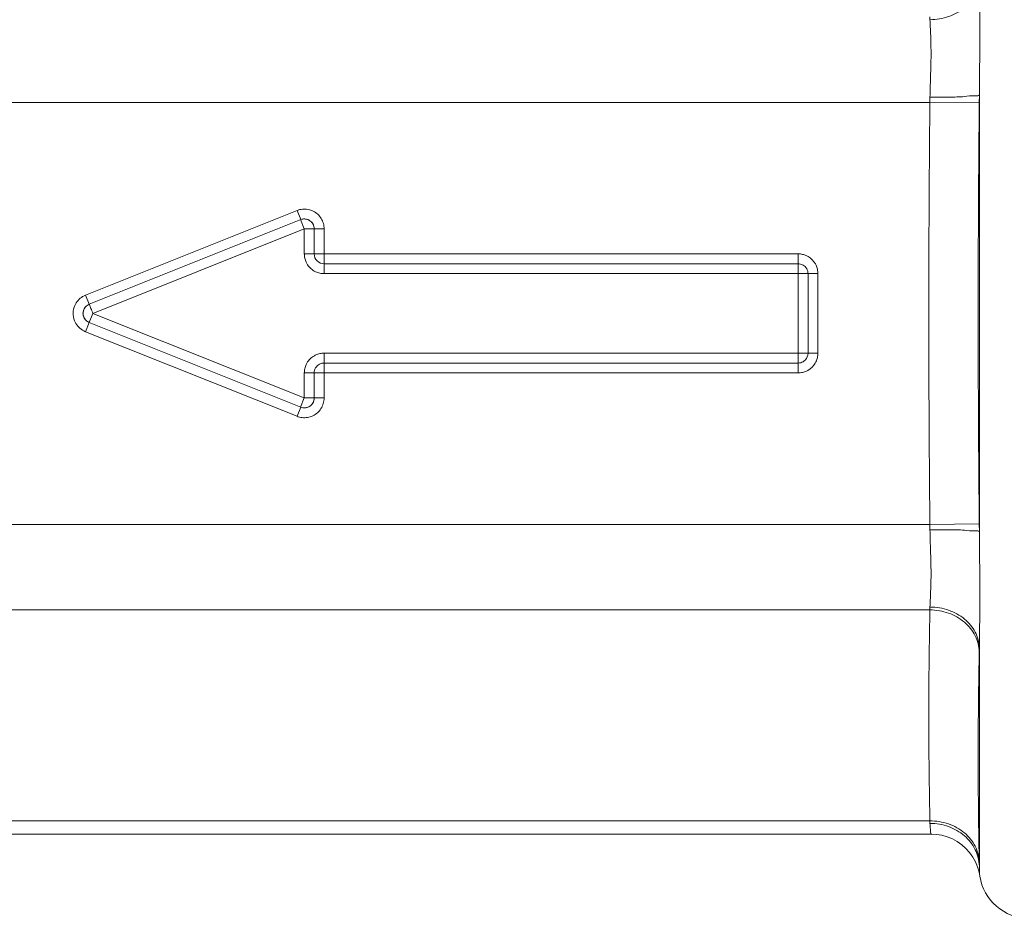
# Model space of a CAD drawing. Header units: millimetres. Extents: x -368 to 1732, y 3428 to 4913.
# Tile 42 of 80: x 1120.29 to 1122.28, y 4346.1 to 4347.92. Entities that reach past the tile are written whole.
import ezdxf

# ---------------------------------------------------------------- set-up
doc = ezdxf.new("R2010")
doc.units = ezdxf.units.MM
doc.linetypes.add('ACAD_ISO08W100', pattern=[36, 24, -3, 6, -3])
doc.layers.add('-- CO_p', color=51, linetype='Continuous', lineweight=9)

# ---------------------------------------------------------------- blocks, each defined once
blk = doc.blocks.new('-- CIEPŁOMIERZ ECHO II_20')
at = {"color": 50}
for points, knots in [([(5.14255, 0.67692), (5.1425, 0.66871), (5.14239, 0.6605), (5.14227, 0.65229), (5.14227, 0.65229), (5.14212, 0.64248), (5.14197, 0.63266), (5.14185, 0.62285), (5.14185, 0.62285), (5.1417, 0.61115), (5.14159, 0.59946), (5.14154, 0.58776), (5.14154, 0.58776), (5.14147, 0.57396), (5.14149, 0.56015), (5.14156, 0.54634), (5.14156, 0.54634), (5.14165, 0.53026), (5.14182, 0.51417), (5.14201, 0.49809), (5.14201, 0.49809), (5.14223, 0.47957), (5.14246, 0.46106), (5.14255, 0.44254)], [0, 0, 0, 0, 0.1666667, 0.1666667, 0.1666667, 0.1666667, 0.3333333, 0.3333333, 0.3333333, 0.3333333, 0.5, 0.5, 0.5, 0.5, 0.6666667, 0.6666667, 0.6666667, 0.6666667, 0.8333333, 0.8333333, 0.8333333, 0.8333333, 1, 1, 1, 1]), ([(5.14255, 0.67692), (5.14287, 0.66608), (5.14584, 0.65519), (5.15086, 0.64547), (5.15086, 0.64547), (5.15617, 0.63519), (5.16378, 0.62621), (5.17269, 0.61889), (5.17269, 0.61889), (5.1822, 0.61107), (5.19318, 0.60513), (5.20482, 0.6011), (5.20482, 0.6011), (5.21694, 0.59691), (5.22978, 0.5948), (5.24252, 0.59474)], [0, 0, 0, 0, 0.25, 0.25, 0.25, 0.25, 0.5, 0.5, 0.5, 0.5, 0.75, 0.75, 0.75, 0.75, 1, 1, 1, 1]), ([(5.24252, 0.59474), (5.2424, 0.58994), (5.24217, 0.58515), (5.24194, 0.58036), (5.24194, 0.58036), (5.24165, 0.57427), (5.24135, 0.56818), (5.24111, 0.56209), (5.24111, 0.56209), (5.24081, 0.55448), (5.24059, 0.54687), (5.24049, 0.53925), (5.24049, 0.53925), (5.24036, 0.52992), (5.24039, 0.52058), (5.24054, 0.51124), (5.24054, 0.51124), (5.24072, 0.50005), (5.24107, 0.48885), (5.24144, 0.47766), (5.24144, 0.47766), (5.24187, 0.46448), (5.24234, 0.45131), (5.24252, 0.43813)], [0, 0, 0, 0, 0.1666667, 0.1666667, 0.1666667, 0.1666667, 0.3333333, 0.3333333, 0.3333333, 0.3333333, 0.5, 0.5, 0.5, 0.5, 0.6666667, 0.6666667, 0.6666667, 0.6666667, 0.8333333, 0.8333333, 0.8333333, 0.8333333, 1, 1, 1, 1]), ([(5.14256, 0.44254), (5.14373, 0.43995), (5.14747, 0.4404), (5.15086, 0.44057), (5.15086, 0.44057), (5.15954, 0.44103), (5.16585, 0.43976), (5.17269, 0.43905), (5.17269, 0.43905), (5.18274, 0.438), (5.19393, 0.43817), (5.20482, 0.43819), (5.20482, 0.43819), (5.2176, 0.43821), (5.22996, 0.43801), (5.24252, 0.43813)], [0, 0, 0, 0, 0.25, 0.25, 0.25, 0.25, 0.5, 0.5, 0.5, 0.5, 0.75, 0.75, 0.75, 0.75, 1, 1, 1, 1]), ([(5.14271, 0.42624), (5.14328, 0.36913), (5.14375, 0.31202), (5.14411, 0.25491), (5.14411, 0.25491), (5.14446, 0.19819), (5.14471, 0.14147), (5.14483, 0.08475), (5.14483, 0.08475), (5.14495, 0.02822), (5.14495, -0.02832), (5.14483, -0.08486), (5.14483, -0.08486), (5.14471, -0.14156), (5.14446, -0.19827), (5.14411, -0.25498), (5.14411, -0.25498), (5.14375, -0.31207), (5.14328, -0.36916), (5.14271, -0.42625)], [0, 0, 0, 0, 0.2, 0.2, 0.2, 0.2, 0.4, 0.4, 0.4, 0.4, 0.6, 0.6, 0.6, 0.6, 0.8, 0.8, 0.8, 0.8, 1, 1, 1, 1]), ([(5.24268, 0.42724), (5.24325, 0.36993), (5.24372, 0.31262), (5.24407, 0.25532), (5.24407, 0.25532), (5.24443, 0.19852), (5.24467, 0.14173), (5.24479, 0.08494), (5.24479, 0.08494), (5.24491, 0.02833), (5.24491, -0.02828), (5.24479, -0.08489), (5.24479, -0.08489), (5.24467, -0.14168), (5.24443, -0.19848), (5.24408, -0.25527), (5.24408, -0.25527), (5.24372, -0.3126), (5.24325, -0.36992), (5.24268, -0.42724)], [0, 0, 0, 0, 0.2, 0.2, 0.2, 0.2, 0.4, 0.4, 0.4, 0.4, 0.6, 0.6, 0.6, 0.6, 0.8, 0.8, 0.8, 0.8, 1, 1, 1, 1]), ([(6.46947, 0.17126), (6.46947, 0.17484), (6.46996, 0.17843), (6.47091, 0.1819), (6.47091, 0.1819), (6.47189, 0.18545), (6.47337, 0.18887), (6.47528, 0.19202), (6.47528, 0.19202), (6.47721, 0.19521), (6.4796, 0.19812), (6.48233, 0.20065), (6.48233, 0.20065), (6.48506, 0.20317), (6.48814, 0.2053), (6.49146, 0.20697), (6.49146, 0.20697), (6.49479, 0.20865), (6.49837, 0.20986), (6.50204, 0.21056), (6.50204, 0.21056), (6.50576, 0.21126), (6.50958, 0.21143), (6.51336, 0.21106), (6.51336, 0.21106), (6.51711, 0.21069), (6.52082, 0.20978), (6.52431, 0.20839)], [0, 0, 0, 0, 0.1428571, 0.1428571, 0.1428571, 0.1428572, 0.2857143, 0.2857143, 0.2857143, 0.2857143, 0.4285714, 0.4285714, 0.4285714, 0.4285714, 0.5714286, 0.5714286, 0.5714286, 0.5714286, 0.7142857, 0.7142857, 0.7142857, 0.7142857, 0.8571429, 0.8571429, 0.8571429, 0.8571429, 1, 1, 1, 1]), ([(6.48948, 0.17124), (6.48948, 0.17445), (6.49031, 0.17771), (6.49183, 0.18058), (6.49183, 0.18058), (6.49336, 0.18346), (6.4956, 0.18594), (6.49829, 0.18776), (6.49829, 0.18776), (6.50097, 0.18958), (6.50411, 0.19074), (6.50735, 0.19109), (6.50735, 0.19109), (6.51058, 0.19144), (6.51392, 0.19099), (6.5169, 0.1898)], [0, 0, 0, 0, 0.25, 0.25, 0.25, 0.25, 0.5, 0.5, 0.5, 0.5, 0.75, 0.75, 0.75, 0.75, 1, 1, 1, 1]), ([(6.48948, 0.17124), (6.48948, 0.17304), (6.48971, 0.17485), (6.49018, 0.17659), (6.49018, 0.17659), (6.49067, 0.17837), (6.49141, 0.18008), (6.49236, 0.18166), (6.49236, 0.18166), (6.49333, 0.18325), (6.49452, 0.18471), (6.49589, 0.18597), (6.49589, 0.18597), (6.49725, 0.18723), (6.49879, 0.1883), (6.50045, 0.18913), (6.50045, 0.18913), (6.50212, 0.18997), (6.50391, 0.19058), (6.50574, 0.19092), (6.50574, 0.19092), (6.50761, 0.19127), (6.50952, 0.19136), (6.5114, 0.19117), (6.5114, 0.19117), (6.51329, 0.19097), (6.51515, 0.19051), (6.5169, 0.1898)], [0, 0, 0, 0, 0.1428571, 0.1428571, 0.1428571, 0.1428572, 0.2857143, 0.2857143, 0.2857143, 0.2857143, 0.4285714, 0.4285714, 0.4285714, 0.4285714, 0.5714286, 0.5714286, 0.5714286, 0.5714286, 0.7142857, 0.7142857, 0.7142857, 0.7142857, 0.8571429, 0.8571429, 0.8571429, 0.8571429, 1, 1, 1, 1]), ([(5.4895, 0.11519), (5.49037, 0.11569), (5.49127, 0.11617), (5.49218, 0.1166), (5.49218, 0.1166), (5.49489, 0.1179), (5.49775, 0.11889), (5.50068, 0.11955), (5.50068, 0.11955), (5.50356, 0.1202), (5.50652, 0.12053), (5.50946, 0.12053)], [0, 0, 0, 0, 0.3333333, 0.3333333, 0.3333333, 0.3333333, 0.6666667, 0.6666667, 0.6666667, 0.6666667, 1, 1, 1, 1]), ([(6.50949, 0.1205), (6.50949, 0.11766), (6.50918, 0.11481), (6.50858, 0.11202), (6.50858, 0.11202), (6.50795, 0.10913), (6.507, 0.1063), (6.50575, 0.10362), (6.50575, 0.10362), (6.50533, 0.10271), (6.50487, 0.10181), (6.50437, 0.10093)], [0, 0, 0, 0, 0.3333333, 0.3333333, 0.3333333, 0.3333333, 0.6666667, 0.6666667, 0.6666667, 0.6666667, 1, 1, 1, 1]), ([(5.46947, 0.08054), (5.46947, 0.08347), (5.4698, 0.0864), (5.47044, 0.08927), (5.47044, 0.08927), (5.47108, 0.09214), (5.47204, 0.09495), (5.4733, 0.09761), (5.4733, 0.09761), (5.47372, 0.0985), (5.47418, 0.09938), (5.47467, 0.10025)], [0, 0, 0, 0, 0.3333333, 0.3333333, 0.3333333, 0.3333333, 0.6666667, 0.6666667, 0.6666667, 0.6666667, 1, 1, 1, 1]), ([(5.49534, 0.09466), (5.49656, 0.09589), (5.49795, 0.09696), (5.49947, 0.09782), (5.49947, 0.09782), (5.50258, 0.0996), (5.50623, 0.10053), (5.50978, 0.1005)], [0, 0, 0, 0, 0.5, 0.5, 0.5, 0.5, 1, 1, 1, 1]), ([(5.4895, 0.08022), (5.48947, 0.08377), (5.4904, 0.08742), (5.49218, 0.09053), (5.49218, 0.09053), (5.49304, 0.09205), (5.49411, 0.09344), (5.49534, 0.09466)], [0, 0, 0, 0, 0.5, 0.5, 0.5, 0.5, 1, 1, 1, 1]), ([(6.48925, 0.08573), (6.48837, 0.08523), (6.48746, 0.08476), (6.48654, 0.08432), (6.48654, 0.08432), (6.48384, 0.08305), (6.48098, 0.08208), (6.47806, 0.08144), (6.47806, 0.08144), (6.47525, 0.08082), (6.47237, 0.08051), (6.4695, 0.08051)], [0, 0, 0, 0, 0.3333333, 0.3333333, 0.3333333, 0.3333333, 0.6666667, 0.6666667, 0.6666667, 0.6666667, 1, 1, 1, 1]), ([(6.93754, 0), (6.93815, 0.00182), (6.93879, 0.00366), (6.93953, 0.00542), (6.93953, 0.00542), (6.94019, 0.00697), (6.94092, 0.00847), (6.94163, 0.01007), (6.94163, 0.01007), (6.94221, 0.01139), (6.94278, 0.01277), (6.94327, 0.01393), (6.94327, 0.01393), (6.94361, 0.01476), (6.94392, 0.01547), (6.94413, 0.01678), (6.94413, 0.01678), (6.94427, 0.01765), (6.94437, 0.01879), (6.94499, 0.01856)], [0, 0, 0, 0, 0.2, 0.2, 0.2, 0.2, 0.4, 0.4, 0.4, 0.4, 0.6, 0.6, 0.6, 0.6, 0.8, 0.8, 0.8, 0.8, 1, 1, 1, 1]), ([(6.94501, 0.01856), (6.94792, 0.01739), (6.95058, 0.01547), (6.95265, 0.01306), (6.95265, 0.01306), (6.95474, 0.01063), (6.95622, 0.00771), (6.95696, 0.00461), (6.95696, 0.00461), (6.95769, 0.00151), (6.95767, -0.00176), (6.9569, -0.00486), (6.9569, -0.00486), (6.95612, -0.00795), (6.95459, -0.01087), (6.9525, -0.01324), (6.9525, -0.01324), (6.95218, -0.01361), (6.95184, -0.01397), (6.95148, -0.01431)], [0, 0, 0, 0, 0.2, 0.2, 0.2, 0.2, 0.4, 0.4, 0.4, 0.4, 0.6, 0.6, 0.6, 0.6, 0.8, 0.8, 0.8, 0.8, 1, 1, 1, 1]), ([(6.94501, 0.01856), (6.94656, 0.01794), (6.94805, 0.01714), (6.9494, 0.01616), (6.9494, 0.01616), (6.95081, 0.01515), (6.95208, 0.01396), (6.95318, 0.01262), (6.95318, 0.01262), (6.9543, 0.01124), (6.95525, 0.00971), (6.95597, 0.00809), (6.95597, 0.00809), (6.9567, 0.00646), (6.9572, 0.00473), (6.95747, 0.00297), (6.95747, 0.00297), (6.95773, 0.00122), (6.95776, -0.00056), (6.95756, -0.00231), (6.95756, -0.00231), (6.95735, -0.00408), (6.95691, -0.00581), (6.95624, -0.00745), (6.95624, -0.00745), (6.95556, -0.00913), (6.95465, -0.01072), (6.95355, -0.01215), (6.95355, -0.01215), (6.95244, -0.01359), (6.95114, -0.01488), (6.94968, -0.01597), (6.94968, -0.01597), (6.94825, -0.01704), (6.94666, -0.01791), (6.94501, -0.01857)], [0, 0, 0, 0, 0.1111111, 0.1111111, 0.1111111, 0.1111111, 0.2222222, 0.2222222, 0.2222222, 0.2222222, 0.3333333, 0.3333333, 0.3333333, 0.3333333, 0.4444444, 0.4444444, 0.4444444, 0.4444445, 0.5555556, 0.5555556, 0.5555556, 0.5555556, 0.6666667, 0.6666667, 0.6666667, 0.6666667, 0.7777778, 0.7777778, 0.7777778, 0.7777778, 0.8888889, 0.8888889, 0.8888889, 0.8888889, 1, 1, 1, 1]), ([(5.47481, -0.10051), (5.47431, -0.09963), (5.47384, -0.09874), (5.4734, -0.09782), (5.4734, -0.09782), (5.4721, -0.09512), (5.47111, -0.09226), (5.47045, -0.08933), (5.47045, -0.08933), (5.4698, -0.08645), (5.46947, -0.08349), (5.46947, -0.08055)], [0, 0, 0, 0, 0.3333333, 0.3333333, 0.3333333, 0.3333333, 0.6666667, 0.6666667, 0.6666667, 0.6666667, 1, 1, 1, 1]), ([(5.50953, -0.10051), (5.50606, -0.10052), (5.5025, -0.09957), (5.49946, -0.09783), (5.49946, -0.09783), (5.49793, -0.09695), (5.49654, -0.09587), (5.49531, -0.09463)], [0, 0, 0, 0, 0.5, 0.5, 0.5, 0.5, 1, 1, 1, 1]), ([(6.4695, -0.08052), (6.47234, -0.08052), (6.4752, -0.08083), (6.47798, -0.08143), (6.47798, -0.08143), (6.48088, -0.08206), (6.4837, -0.08301), (6.48638, -0.08426), (6.48638, -0.08426), (6.4873, -0.08468), (6.48819, -0.08514), (6.48908, -0.08564)], [0, 0, 0, 0, 0.3333333, 0.3333333, 0.3333333, 0.3333333, 0.6666667, 0.6666667, 0.6666667, 0.6666667, 1, 1, 1, 1]), ([(5.50946, -0.12053), (5.50653, -0.12053), (5.5036, -0.12021), (5.50074, -0.11957), (5.50074, -0.11957), (5.49786, -0.11893), (5.49506, -0.11797), (5.4924, -0.11671), (5.4924, -0.11671), (5.4915, -0.11629), (5.49062, -0.11583), (5.48975, -0.11534)], [0, 0, 0, 0, 0.3333333, 0.3333333, 0.3333333, 0.3333333, 0.6666667, 0.6666667, 0.6666667, 0.6666667, 1, 1, 1, 1]), ([(6.48574, -0.10892), (6.48609, -0.1094), (6.48642, -0.10991), (6.48672, -0.11043), (6.48672, -0.11043), (6.48848, -0.11345), (6.48947, -0.11704), (6.48947, -0.12053)], [0, 0, 0, 0, 0.5, 0.5, 0.5, 0.5, 1, 1, 1, 1]), ([(6.50427, -0.10076), (6.50477, -0.10164), (6.50524, -0.10255), (6.50568, -0.10347), (6.50568, -0.10347), (6.50695, -0.10617), (6.50792, -0.10902), (6.50856, -0.11195), (6.50856, -0.11195), (6.50918, -0.11476), (6.50949, -0.11764), (6.50949, -0.12051)], [0, 0, 0, 0, 0.3333333, 0.3333333, 0.3333333, 0.3333333, 0.6666667, 0.6666667, 0.6666667, 0.6666667, 1, 1, 1, 1]), ([(6.52431, -0.20839), (6.52099, -0.20972), (6.51747, -0.21061), (6.5139, -0.21101), (6.5139, -0.21101), (6.51023, -0.21142), (6.50651, -0.21132), (6.50288, -0.21071), (6.50288, -0.21071), (6.4992, -0.2101), (6.49561, -0.20897), (6.49225, -0.20737), (6.49225, -0.20737), (6.4889, -0.20577), (6.48577, -0.2037), (6.48299, -0.20125), (6.48299, -0.20125), (6.48019, -0.19877), (6.47774, -0.1959), (6.47573, -0.19275), (6.47573, -0.19275), (6.4737, -0.18956), (6.47212, -0.18607), (6.47106, -0.18243), (6.47106, -0.18243), (6.47001, -0.1788), (6.46947, -0.17503), (6.46947, -0.17127)], [0, 0, 0, 0, 0.1428571, 0.1428571, 0.1428571, 0.1428572, 0.2857143, 0.2857143, 0.2857143, 0.2857143, 0.4285714, 0.4285714, 0.4285714, 0.4285714, 0.5714286, 0.5714286, 0.5714286, 0.5714286, 0.7142857, 0.7142857, 0.7142857, 0.7142857, 0.8571429, 0.8571429, 0.8571429, 0.8571429, 1, 1, 1, 1]), ([(6.5169, -0.18981), (6.51392, -0.191), (6.51058, -0.19145), (6.50735, -0.19109), (6.50735, -0.19109), (6.50411, -0.19074), (6.50097, -0.18959), (6.49829, -0.18777), (6.49829, -0.18777), (6.4956, -0.18595), (6.49336, -0.18347), (6.49183, -0.18059), (6.49183, -0.18059), (6.49031, -0.17772), (6.48948, -0.17446), (6.48948, -0.17125)], [0, 0, 0, 0, 0.25, 0.25, 0.25, 0.25, 0.5, 0.5, 0.5, 0.5, 0.75, 0.75, 0.75, 0.75, 1, 1, 1, 1]), ([(6.5169, -0.18981), (6.51523, -0.19048), (6.51347, -0.19094), (6.51167, -0.19114), (6.51167, -0.19114), (6.50984, -0.19136), (6.50798, -0.19131), (6.50616, -0.191), (6.50616, -0.191), (6.50432, -0.1907), (6.50252, -0.19013), (6.50084, -0.18933), (6.50084, -0.18933), (6.49917, -0.18853), (6.4976, -0.1875), (6.49621, -0.18627), (6.49621, -0.18627), (6.49481, -0.18503), (6.49359, -0.1836), (6.49259, -0.18202), (6.49259, -0.18202), (6.49157, -0.18042), (6.49078, -0.17868), (6.49026, -0.17685), (6.49026, -0.17685), (6.48973, -0.17503), (6.48948, -0.17313), (6.48948, -0.17125)], [0, 0, 0, 0, 0.1428571, 0.1428571, 0.1428571, 0.1428572, 0.2857143, 0.2857143, 0.2857143, 0.2857143, 0.4285714, 0.4285714, 0.4285714, 0.4285714, 0.5714286, 0.5714286, 0.5714286, 0.5714286, 0.7142857, 0.7142857, 0.7142857, 0.7142857, 0.8571429, 0.8571429, 0.8571429, 0.8571429, 1, 1, 1, 1]), ([(5.14256, -0.44255), (5.14373, -0.43996), (5.14747, -0.4404), (5.15086, -0.44058), (5.15086, -0.44058), (5.15954, -0.44104), (5.16585, -0.43977), (5.17269, -0.43906), (5.17269, -0.43906), (5.18274, -0.43801), (5.19393, -0.43818), (5.20482, -0.4382), (5.20482, -0.4382), (5.2176, -0.43822), (5.22995, -0.43802), (5.24252, -0.43813)], [0, 0, 0, 0, 0.25, 0.25, 0.25, 0.25, 0.5, 0.5, 0.5, 0.5, 0.75, 0.75, 0.75, 0.75, 1, 1, 1, 1]), ([(5.24252, -0.43813), (5.24232, -0.45259), (5.24178, -0.46705), (5.24131, -0.4815), (5.24131, -0.4815), (5.2409, -0.49418), (5.24055, -0.50687), (5.24044, -0.51955), (5.24044, -0.51955), (5.24036, -0.53001), (5.24044, -0.54048), (5.24073, -0.55093), (5.24073, -0.55093), (5.24096, -0.55923), (5.24132, -0.56752), (5.24172, -0.57581), (5.24172, -0.57581), (5.24203, -0.58212), (5.24237, -0.58843), (5.24252, -0.59475)], [0, 0, 0, 0, 0.2, 0.2, 0.2, 0.2, 0.4, 0.4, 0.4, 0.4, 0.6, 0.6, 0.6, 0.6, 0.8, 0.8, 0.8, 0.8, 1, 1, 1, 1]), ([(5.14255, -0.44255), (5.14245, -0.46289), (5.14218, -0.48323), (5.14195, -0.50357), (5.14195, -0.50357), (5.14174, -0.52187), (5.14156, -0.54018), (5.14151, -0.55848), (5.14151, -0.55848), (5.14147, -0.57415), (5.14152, -0.58983), (5.14166, -0.6055), (5.14166, -0.6055), (5.14178, -0.6186), (5.14196, -0.6317), (5.14216, -0.6448), (5.14216, -0.6448), (5.14231, -0.65551), (5.14248, -0.66622), (5.14255, -0.67693)], [0, 0, 0, 0, 0.2, 0.2, 0.2, 0.2, 0.4, 0.4, 0.4, 0.4, 0.6, 0.6, 0.6, 0.6, 0.8, 0.8, 0.8, 0.8, 1, 1, 1, 1]), ([(5.14255, -0.67693), (5.14287, -0.66609), (5.14584, -0.6552), (5.15086, -0.64547), (5.15086, -0.64547), (5.15617, -0.63519), (5.16378, -0.62622), (5.17269, -0.61889), (5.17269, -0.61889), (5.1822, -0.61107), (5.19318, -0.60513), (5.20482, -0.60111), (5.20482, -0.60111), (5.21694, -0.59692), (5.22978, -0.59481), (5.24252, -0.59475)], [0, 0, 0, 0, 0.25, 0.25, 0.25, 0.25, 0.5, 0.5, 0.5, 0.5, 0.75, 0.75, 0.75, 0.75, 1, 1, 1, 1]), ([(5.14271, -0.68545), (5.14302, -0.67426), (5.14596, -0.66302), (5.151, -0.65292), (5.151, -0.65292), (5.15628, -0.64236), (5.16387, -0.63305), (5.17283, -0.62542), (5.17283, -0.62542), (5.18228, -0.61738), (5.19327, -0.61121), (5.20497, -0.60703), (5.20497, -0.60703), (5.21706, -0.60271), (5.22992, -0.60051), (5.24268, -0.60045)], [0, 0, 0, 0, 0.25, 0.25, 0.25, 0.25, 0.5, 0.5, 0.5, 0.5, 0.75, 0.75, 0.75, 0.75, 1, 1, 1, 1]), ([(5.24268, -0.60045), (5.24324, -0.62908), (5.24372, -0.65771), (5.24407, -0.68635), (5.24407, -0.68635), (5.24443, -0.71474), (5.24467, -0.74313), (5.24479, -0.77152), (5.24479, -0.77152), (5.24491, -0.79988), (5.24491, -0.82824), (5.24479, -0.8566), (5.24479, -0.8566), (5.24467, -0.88501), (5.24443, -0.91343), (5.24407, -0.94184), (5.24407, -0.94184), (5.24372, -0.97046), (5.24324, -0.99907), (5.24268, -1.02769)], [0, 0, 0, 0, 0.2, 0.2, 0.2, 0.2, 0.4, 0.4, 0.4, 0.4, 0.6, 0.6, 0.6, 0.6, 0.8, 0.8, 0.8, 0.8, 1, 1, 1, 1]), ([(5.14271, -0.68545), (5.14328, -0.71395), (5.14375, -0.74245), (5.14411, -0.77095), (5.14411, -0.77095), (5.14446, -0.79928), (5.14471, -0.82762), (5.14483, -0.85595), (5.14483, -0.85595), (5.14495, -0.88428), (5.14495, -0.9126), (5.14483, -0.94093), (5.14483, -0.94093), (5.1447, -0.96932), (5.14446, -0.9977), (5.14411, -1.02609), (5.14411, -1.02609), (5.14375, -1.05463), (5.14328, -1.08316), (5.14271, -1.1117)], [0, 0, 0, 0, 0.2, 0.2, 0.2, 0.2, 0.4, 0.4, 0.4, 0.4, 0.6, 0.6, 0.6, 0.6, 0.8, 0.8, 0.8, 0.8, 1, 1, 1, 1]), ([(5.14256, -1.11947), (5.14287, -1.108), (5.14578, -1.09646), (5.15086, -1.08605), (5.15086, -1.08605), (5.15611, -1.0753), (5.16367, -1.06576), (5.17269, -1.05795), (5.17269, -1.05795), (5.1821, -1.04979), (5.19309, -1.04351), (5.20482, -1.0393), (5.20482, -1.0393), (5.2169, -1.03497), (5.22977, -1.03282), (5.24252, -1.03287)], [0, 0, 0, 0, 0.25, 0.25, 0.25, 0.25, 0.5, 0.5, 0.5, 0.5, 0.75, 0.75, 0.75, 0.75, 1, 1, 1, 1]), ([(5.14271, -1.1117), (5.14303, -1.10053), (5.14595, -1.08931), (5.151, -1.07924), (5.151, -1.07924), (5.15628, -1.06874), (5.16387, -1.0595), (5.17283, -1.05197), (5.17283, -1.05197), (5.18229, -1.04401), (5.19328, -1.03795), (5.20497, -1.03389), (5.20497, -1.03389), (5.21708, -1.02968), (5.22994, -1.02762), (5.24268, -1.02768)], [0, 0, 0, 0, 0.25, 0.25, 0.25, 0.25, 0.5, 0.5, 0.5, 0.5, 0.75, 0.75, 0.75, 0.75, 1, 1, 1, 1]), ([(5.24252, -1.03287), (5.2424, -1.03682), (5.24195, -1.04056), (5.24173, -1.04469), (5.24173, -1.04469), (5.24158, -1.04742), (5.24153, -1.05032), (5.24073, -1.05244), (5.24073, -1.05244), (5.24055, -1.05293), (5.24032, -1.05339), (5.24045, -1.05424), (5.24045, -1.05424), (5.24046, -1.05434), (5.24048, -1.05443), (5.24041, -1.05444)], [0, 0, 0, 0, 0.25, 0.25, 0.25, 0.25, 0.5, 0.5, 0.5, 0.5, 0.75, 0.75, 0.75, 0.75, 1, 1, 1, 1]), ([(5.15052, -1.11067), (5.15052, -1.11067), (5.15597, -1.10091), (5.15597, -1.10091), (5.15597, -1.10091), (5.15597, -1.10091), (5.16247, -1.09182), (5.16247, -1.09182), (5.16247, -1.09182), (5.16247, -1.09182), (5.16995, -1.08352), (5.16995, -1.08352), (5.16995, -1.08352), (5.16995, -1.08352), (5.17831, -1.0761), (5.17831, -1.0761), (5.17831, -1.0761), (5.17831, -1.0761), (5.18745, -1.06966), (5.18745, -1.06966), (5.18745, -1.06966), (5.18745, -1.06966), (5.19724, -1.06428), (5.19724, -1.06428), (5.19724, -1.06428), (5.19724, -1.06428), (5.20758, -1.06002), (5.20758, -1.06002), (5.20758, -1.06002), (5.20758, -1.06002), (5.21832, -1.05695), (5.21832, -1.05695), (5.21832, -1.05695), (5.21832, -1.05695), (5.22935, -1.0551), (5.22935, -1.0551), (5.22935, -1.0551), (5.22935, -1.0551), (5.24041, -1.05448), (5.24041, -1.05448)], [0, 0, 0, 0, 0.1, 0.1, 0.1, 0.1, 0.2, 0.2, 0.2, 0.2, 0.3, 0.3, 0.3, 0.3, 0.4, 0.4, 0.4, 0.4, 0.5, 0.5, 0.5, 0.5, 0.6, 0.6, 0.6, 0.6, 0.7, 0.7, 0.7, 0.7, 0.8, 0.8, 0.8, 0.8, 0.9, 0.9, 0.9, 0.9, 1, 1, 1, 1]), ([(5.1415, -1.13974), (5.1415, -1.13974), (5.14304, -1.13169), (5.14304, -1.13169), (5.14304, -1.13169), (5.14304, -1.13169), (5.14619, -1.12097), (5.14619, -1.12097), (5.14619, -1.12097), (5.14619, -1.12097), (5.15052, -1.11067), (5.15052, -1.11067)], [0, 0, 0, 0, 0.3333333, 0.3333333, 0.3333333, 0.3333333, 0.6666667, 0.6666667, 0.6666667, 0.6666667, 1, 1, 1, 1]), ([(5.14255, -1.11947), (5.1425, -1.12317), (5.14217, -1.12663), (5.14216, -1.13055), (5.14216, -1.13055), (5.14215, -1.13313), (5.14227, -1.13591), (5.14166, -1.13782), (5.14166, -1.13782), (5.14152, -1.13827), (5.14133, -1.13867), (5.14152, -1.13952), (5.14152, -1.13952), (5.14154, -1.13961), (5.14156, -1.13971), (5.1415, -1.1397)], [0, 0, 0, 0, 0.25, 0.25, 0.25, 0.25, 0.5, 0.5, 0.5, 0.5, 0.75, 0.75, 0.75, 0.75, 1, 1, 1, 1])]:
    blk.add_open_spline(points, degree=3, knots=knots, dxfattribs=at)
for points in [[(5.24268, 0.60044), (5.24262, 0.59854), (5.24257, 0.59664), (5.24252, 0.59474)], [(5.14255, 0.44254), (5.14255, 0.44254), (5.14271, 0.42624), (5.14271, 0.42624)], [(5.14255, 0.44254), (5.14255, 0.44254), (5.14255, -0.44255), (5.14255, -0.44255)], [(5.14271, 0.42624), (5.14271, 0.42624), (5.24268, 0.42724), (5.24268, 0.42724)], [(5.24252, 0.43813), (5.24252, 0.43813), (5.24268, 0.42724), (5.24268, 0.42724)], [(7.73733, 0.42724), (7.73733, 0.42724), (5.24268, 0.42724), (5.24268, 0.42724)], [(6.52431, 0.20839), (6.52431, 0.20839), (6.51689, 0.18982), (6.51689, 0.18982)], [(6.52431, 0.20839), (6.52431, 0.20839), (6.95247, 0.03712), (6.95247, 0.03712)], [(6.50949, 0.17122), (6.50949, 0.17122), (6.51692, 0.18979), (6.51692, 0.18979)], [(6.51689, 0.18982), (6.51689, 0.18982), (6.94504, 0.01856), (6.94504, 0.01856)], [(6.51692, 0.18979), (6.51692, 0.18979), (6.51691, 0.18978), (6.51691, 0.18978)], [(6.46947, 0.17126), (6.46947, 0.17126), (6.48947, 0.17126), (6.48947, 0.17126)], [(6.46947, 0.12053), (6.46947, 0.12053), (6.46947, 0.17126), (6.46947, 0.17126)], [(6.48947, 0.12053), (6.48947, 0.12053), (6.48947, 0.17126), (6.48947, 0.17126)], [(6.50949, 0.17122), (6.50949, 0.17122), (6.48949, 0.17122), (6.48949, 0.17122)], [(6.50949, 0.17122), (6.50949, 0.17122), (6.93754, 0), (6.93754, 0)], [(6.50949, 0.1205), (6.50949, 0.1205), (6.50949, 0.17122), (6.50949, 0.17122)], [(5.50946, 0.12053), (5.50946, 0.12053), (6.46947, 0.12053), (6.46947, 0.12053)], [(5.50946, 0.12053), (5.50946, 0.12053), (5.50946, 0.10053), (5.50946, 0.10053)], [(6.46947, 0.12053), (6.46947, 0.12053), (6.46947, 0.10053), (6.46947, 0.10053)], [(6.46947, 0.12053), (6.46947, 0.12053), (6.48947, 0.12053), (6.48947, 0.12053)], [(6.48343, 0.10622), (6.48729, 0.10998), (6.48946, 0.11514), (6.48947, 0.12053)], [(6.50949, 0.1205), (6.50949, 0.1205), (6.48949, 0.1205), (6.48949, 0.1205)], [(5.4895, 0.11519), (5.48331, 0.11162), (5.47818, 0.10646), (5.47467, 0.10025)], [(5.50946, 0.10053), (5.50946, 0.10053), (6.46947, 0.10053), (6.46947, 0.10053)], [(5.50949, 0.08051), (5.50949, 0.08051), (5.50949, 0.10051), (5.50949, 0.10051)], [(6.46947, 0.10053), (6.47469, 0.10054), (6.4797, 0.10258), (6.48343, 0.10622)], [(6.4695, 0.08051), (6.4695, 0.08051), (6.4695, 0.10051), (6.4695, 0.10051)], [(6.48925, 0.08573), (6.49558, 0.08932), (6.50081, 0.09458), (6.50437, 0.10093)], [(5.46947, -0.08055), (5.46947, -0.08055), (5.46947, 0.08054), (5.46947, 0.08054)], [(5.46947, 0.08054), (5.46947, 0.08054), (5.48947, 0.08054), (5.48947, 0.08054)], [(5.48947, -0.08055), (5.48947, -0.08055), (5.48947, 0.08054), (5.48947, 0.08054)], [(5.50949, 0.08051), (5.50949, 0.08051), (5.48949, 0.08051), (5.48949, 0.08051)], [(5.50949, 0.08051), (5.50949, 0.08051), (6.4695, 0.08051), (6.4695, 0.08051)], [(5.50949, -0.08052), (5.50949, -0.08052), (5.50949, 0.08051), (5.50949, 0.08051)], [(6.95247, 0.03712), (6.95247, 0.03712), (6.94504, 0.01856), (6.94504, 0.01856)], [(6.95837, 0.03418), (6.95649, 0.03532), (6.95452, 0.0363), (6.95247, 0.03712)], [(6.97421, 0.0162), (6.97089, 0.02367), (6.96536, 0.02994), (6.95837, 0.03418)], [(6.93754, 0), (6.93754, 0), (6.50949, -0.17123), (6.50949, -0.17123)], [(6.93754, 0), (6.93754, 0), (6.94497, -0.01857), (6.94497, -0.01857)], [(6.97476, -0.01491), (6.97879, -0.00489), (6.97859, 0.00633), (6.97421, 0.0162)], [(6.94504, -0.01857), (6.94504, -0.01857), (6.51689, -0.18983), (6.51689, -0.18983)], [(6.95148, -0.01431), (6.94964, -0.01612), (6.9474, -0.0176), (6.94501, -0.01857)], [(6.95247, -0.03713), (6.95247, -0.03713), (6.94504, -0.01857), (6.94504, -0.01857)], [(6.95878, -0.03393), (6.96599, -0.02945), (6.97158, -0.02278), (6.97476, -0.01491)], [(6.95247, -0.03713), (6.95247, -0.03713), (6.52431, -0.20839), (6.52431, -0.20839)], [(6.95247, -0.03713), (6.95466, -0.03625), (6.95677, -0.03518), (6.95878, -0.03393)], [(5.46947, -0.08055), (5.46947, -0.08055), (5.48947, -0.08055), (5.48947, -0.08055)], [(5.48949, -0.08052), (5.48949, -0.08581), (5.49158, -0.09088), (5.49531, -0.09463)], [(5.50949, -0.08052), (5.50949, -0.08052), (5.48949, -0.08052), (5.48949, -0.08052)], [(5.50949, -0.08052), (5.50949, -0.08052), (5.50949, -0.10052), (5.50949, -0.10052)], [(6.4695, -0.08052), (6.4695, -0.08052), (5.50949, -0.08052), (5.50949, -0.08052)], [(6.4695, -0.08052), (6.4695, -0.08052), (6.4695, -0.10052), (6.4695, -0.10052)], [(6.50427, -0.10076), (6.50068, -0.09443), (6.49542, -0.0892), (6.48908, -0.08564)], [(5.47481, -0.10051), (5.47838, -0.1067), (5.48354, -0.11182), (5.48975, -0.11534)], [(6.46947, -0.10054), (6.46947, -0.10054), (5.50946, -0.10054), (5.50946, -0.10054)], [(5.50946, -0.12053), (5.50946, -0.12053), (5.50946, -0.10054), (5.50946, -0.10054)], [(6.48574, -0.10892), (6.48198, -0.10366), (6.47593, -0.10055), (6.46947, -0.10054)], [(6.46947, -0.12053), (6.46947, -0.12053), (6.46947, -0.10054), (6.46947, -0.10054)], [(6.46947, -0.12053), (6.46947, -0.12053), (5.50946, -0.12053), (5.50946, -0.12053)], [(6.46947, -0.17127), (6.46947, -0.17127), (6.46947, -0.12053), (6.46947, -0.12053)], [(6.46947, -0.12053), (6.46947, -0.12053), (6.48947, -0.12053), (6.48947, -0.12053)], [(6.48947, -0.17127), (6.48947, -0.17127), (6.48947, -0.12053), (6.48947, -0.12053)], [(6.50949, -0.12051), (6.50949, -0.12051), (6.48949, -0.12051), (6.48949, -0.12051)], [(6.50949, -0.17123), (6.50949, -0.17123), (6.50949, -0.12051), (6.50949, -0.12051)], [(6.46947, -0.17127), (6.46947, -0.17127), (6.48947, -0.17127), (6.48947, -0.17127)], [(6.50949, -0.17123), (6.50949, -0.17123), (6.48949, -0.17123), (6.48949, -0.17123)], [(6.50949, -0.17123), (6.50949, -0.17123), (6.51692, -0.1898), (6.51692, -0.1898)], [(6.52431, -0.20839), (6.52431, -0.20839), (6.51689, -0.18983), (6.51689, -0.18983)], [(6.51692, -0.1898), (6.51692, -0.1898), (6.51691, -0.18979), (6.51691, -0.18979)], [(5.14271, -0.42625), (5.14271, -0.42625), (5.14255, -0.44255), (5.14255, -0.44255)], [(5.14271, -0.42625), (5.14271, -0.42625), (5.24268, -0.42724), (5.24268, -0.42724)], [(5.24268, -0.42724), (5.24268, -0.42724), (5.24252, -0.43813), (5.24252, -0.43813)], [(7.73733, -0.42724), (7.73733, -0.42724), (5.24268, -0.42724), (5.24268, -0.42724)], [(5.24252, -0.59475), (5.24257, -0.59665), (5.24262, -0.59855), (5.24268, -0.60045)], [(7.73733, -0.60045), (7.73733, -0.60045), (5.24268, -0.60045), (5.24268, -0.60045)], [(5.14255, -0.67693), (5.1426, -0.67977), (5.14265, -0.68261), (5.14271, -0.68545)], [(5.14255, -0.67693), (5.14255, -0.67693), (5.14255, -1.11947), (5.14255, -1.11947)], [(5.24268, -1.02769), (5.24268, -1.02769), (5.24252, -1.03287), (5.24252, -1.03287)], [(7.73733, -1.02769), (7.73733, -1.02769), (5.24268, -1.02769), (5.24268, -1.02769)], [(7.73953, -1.05448), (7.73953, -1.05448), (5.24052, -1.05448), (5.24052, -1.05448)], [(5.14271, -1.1117), (5.14271, -1.1117), (5.14255, -1.11947), (5.14255, -1.11947)], [(5.04259, -1.225), (5.09227, -1.225), (5.13442, -1.18853), (5.14155, -1.13936)]]:
    blk.add_open_spline(points, degree=3, dxfattribs=at)
blk = doc.blocks.new('*U324')
at = {"linetype": 'Continuous', "lineweight": 0}
blk.add_blockref('-- CIEPŁOMIERZ ECHO II_20', (3.3004, 0), dxfattribs=at)

msp = doc.modelspace()

# ---------------------------------------------------------------- block references
at = {"layer": '-- CO_p', "linetype": 'ACAD_ISO08W100', "ltscale": 20, "xscale": -1}
msp.add_blockref('*U324', (1130.6727, 4347.3245), dxfattribs=at)

doc.saveas('drawing.dxf')
